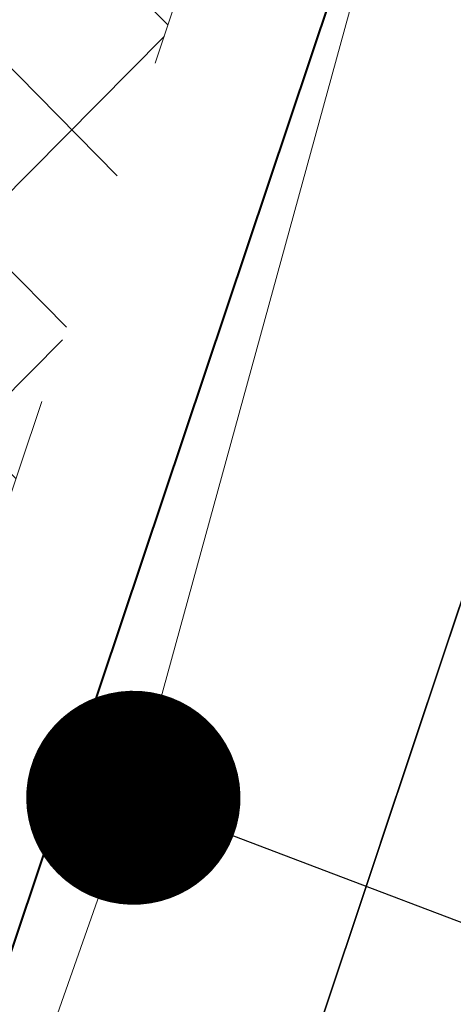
# Model space of a CAD drawing. Header units: metres. Extents: x 6599594 to 6600699, y 5687867 to 5691114.
# Tile 199 of 256: x 6599963.075 to 6599963.682, y 5688883.972 to 5688885.353. Entities that reach past the tile are written whole.
import ezdxf
from ezdxf import colors
from ezdxf.entities.mleader import LeaderData, LeaderLine
from ezdxf.math import Vec2, Vec3

# ---------------------------------------------------------------- set-up
doc = ezdxf.new("R2010")
doc.units = ezdxf.units.M
doc.header["$MEASUREMENT"] = 0
for name, pattern in [('1', [0]), ('BUG', [1.5, 1, -0.5]), ('GUK', [2, 1.5, -0.5]), ('GUZ', [1, 0.5, -0.5])]:
    doc.linetypes.add(name, pattern=pattern)
doc.layers.get('0').update_dxf_attribs({"color": 253, "linetype": 'CONTINUOUS', "lineweight": 13})
for name, color, linetype, lineweight in [('_bariery', 7, 'OGRODZENIE2', 40), ('_kolor chodnik', 50, '1', 5), ('_kolor jezdnia', 4, '1', 0), ('_kolor pobocze', 211, '1', 5), ('_kolor zjazdy kostka', 7, '1', 5), ('_kolor ścieżka @ 1', 10, '1', 0), ('_krawedz jezdni i pobocza', 7, 'BUG', 15), ('_opis', 7, 'CONTINUOUS', 25), ('Dzialki', 130, '1', 30), ('Kontury', 252, 'GUK', 9), ('OT_Komunikacja', 7, 'CONTINUOUS', 0), ('Uzytki', 252, 'GUZ', 9)]:
    doc.layers.add(name, color=color, linetype=linetype, lineweight=lineweight)
doc.styles.get("Standard").update_dxf_attribs({"font": 'ARIALN.TTF', "width": 0.75, "height": 1.199999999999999})
doc.linetypes.add('OGRODZENIE2', pattern='A,0.25,-0.1,[132,ltypeshp.shx,S=0.1,R=0,X=-0.1,Y=0],-0.1,1', length=1.45)
pattern_1 = [(45, (0, 0), (-0.1414213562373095, 0.1414213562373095), []), (135, (0, 0), (-0.1414213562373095, -0.1414213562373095), [])]

# ---------------------------------------------------------------- blocks, each defined once
blk = doc.blocks.new('_Dot')
at = {"color": 0, "linetype": 'ByBlock', "lineweight": -2}
blk.add_line((-0.5, 0), (-1, 0), dxfattribs=at)
at = {"color": 0, "linetype": 'ByBlock', "const_width": 0.5}
blk.add_lwpolyline([(-0.25, 0, 1), (0.25, 0, 1)], format="xyb", close=True, dxfattribs=at)

msp = doc.modelspace()

# ---------------------------------------------------------------- hatches: boundary and pattern name
at = {"layer": '_kolor chodnik'}
h = msp.add_hatch(dxfattribs=at)
h.set_pattern_fill('ANSI37', color=256, scale=1.6)
h.set_pattern_definition(pattern_1)
h.paths.add_polyline_path([(6599849.938171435, 5688542.085872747), (6599852.232147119, 5688548.938742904), (6599853.573135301, 5688548.489851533), (6599853.827082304, 5688549.248475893), (6599851.793849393, 5688549.929093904), (6599849.895278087, 5688548.982823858), (6599847.823506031, 5688542.793750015)])
edge = h.paths.add_edge_path()
edge.add_line((6600018.106075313, 5689087.454911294), (6600022.42781917, 5689091.229234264))
edge.add_line((6600022.42781917, 5689091.229234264), (6600020.233254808, 5689093.742094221))
edge.add_line((6600020.233254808, 5689093.742094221), (6600017.159471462, 5689091.057656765))
edge.add_arc((6600023.275194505, 5689085.385140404), 8.34143334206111, 137.1531558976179, 148.8016577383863)
edge.add_line((6600016.140105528, 5689089.706021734), (6600018.106075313, 5689087.454911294))
h.paths.add_polyline_path([(6600038.501784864, 5689187.59229436), (6600037.906968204, 5689187.700586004), (6600037.638296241, 5689186.224843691), (6600038.240083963, 5689186.115282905)])
h.paths.add_polyline_path([(6600069.098302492, 5689360.276020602), (6600068.321239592, 5689360.413462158), (6600068.064048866, 5689358.936495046), (6600068.836639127, 5689358.799546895)])
h.paths.add_polyline_path([(6600082.393785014, 5689362.950258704), (6600082.941124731, 5689366.103121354), (6600081.481377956, 5689366.361351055), (6600080.923159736, 5689363.210828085)])
h.paths.add_polyline_path([(6600074.022236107, 5689388.065861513), (6600072.983907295, 5689388.249860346), (6600072.723374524, 5689386.772538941), (6600073.760538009, 5689386.588865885)])
h.paths.add_polyline_path([(6600105.602402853, 5689486.45426531), (6600106.738797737, 5689489.760539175), (6600105.28818975, 5689490.281952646), (6600104.132785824, 5689486.965912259)])
h.paths.add_polyline_path([(6600132.519778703, 5689678.737346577), (6600131.636986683, 5689678.922259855), (6600131.330470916, 5689677.453953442), (6600132.212256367, 5689677.269208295)])
h.paths.add_polyline_path([(6600156.649397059, 5689798.7449027), (6600156.48800471, 5689797.95886096), (6600157.450195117, 5689797.757316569), (6600157.615023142, 5689798.542205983)])
h.paths.add_polyline_path([(6600189.055358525, 5689948.643107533), (6600187.902868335, 5689948.884512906), (6600187.600024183, 5689947.417400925), (6600188.748131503, 5689947.176379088)])
edge = h.paths.add_edge_path()
edge.add_line((6600204.459383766, 5690032.969035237), (6600204.153258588, 5690031.227801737))
edge.add_arc((6600202.328347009, 5690027.299936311), 4.331100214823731, 41.853001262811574, 65.08011546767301, ccw=False)
edge.add_arc((6600032.903931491, 5690051.979071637), 174.020003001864, 352.8070218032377, 353.495463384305)
edge.add_arc((6600202.372679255, 5690027.343587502), 5.999999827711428, 55.12102442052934, 69.64815978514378)
edge = h.paths.add_edge_path()
edge.add_line((6600205.046027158, 5690040.265402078), (6600204.972740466, 5690038.483452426))
edge.add_arc((6600203.986269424, 5690044.401803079), 5.999999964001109, 279.4630688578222, 294.9140560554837)
edge.add_line((6600206.513819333, 5690038.960158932), (6600206.607027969, 5690041.030672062))
edge.add_arc((6600203.986269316, 5690044.401803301), 4.270000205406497, 284.3702444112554, 307.86193139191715, ccw=False)
edge = h.paths.add_edge_path()
edge.add_arc((6600203.547470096, 5690044.558759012), 6.446878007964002, 324.43500910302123, 356.20133685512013, ccw=False)
edge.add_arc((6600203.986269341, 5690044.401803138), 6.000000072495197, 323.2169970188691, 357.4193489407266)
h.paths.add_polyline_path([(6600208.910055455, 5690121.713696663), (6600208.146285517, 5690121.748120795), (6600207.125602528, 5690121.794124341), (6600209.971605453, 5690121.665851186)])
edge = h.paths.add_edge_path()
edge.add_line((6600238.769818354, 5690481.648294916), (6600240.338176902, 5690490.87374652))
edge.add_line((6600240.338176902, 5690490.87374652), (6600241.251295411, 5690510.829461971))
edge.add_line((6600241.251295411, 5690510.829461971), (6600239.524022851, 5690510.928942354))
edge.add_line((6600239.524022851, 5690510.928942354), (6600238.633343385, 5690491.167757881))
edge.add_line((6600238.633343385, 5690491.167757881), (6600234.579716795, 5690467.661262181))
edge.add_line((6600234.579716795, 5690467.661262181), (6600234.449796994, 5690464.966873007))
edge.add_arc((6600242.443669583, 5690464.607462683), 8.001948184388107, 177.4256737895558, 268.2543056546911)
edge.add_line((6600242.199903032, 5690456.609228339), (6600242.216657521, 5690457.359274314))
edge.add_line((6600242.216657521, 5690457.359274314), (6600242.305257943, 5690458.836738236))
edge.add_arc((6600242.444504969, 5690464.607952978), 5.772894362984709, 177.0298084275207, 268.6178439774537, ccw=False)
edge.add_line((6600236.679365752, 5690464.907083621), (6600236.951876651, 5690470.95443634))
edge.add_line((6600236.951876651, 5690470.95443634), (6600238.15078669, 5690478.210832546))
edge.add_line((6600238.15078669, 5690478.210832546), (6600238.769818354, 5690481.648294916))
h.paths.add_polyline_path([(6600238.769818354, 5690481.648294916), (6600238.15078669, 5690478.210832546), (6600239.670056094, 5690477.930590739), (6600240.266710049, 5690481.376366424)])
edge = h.paths.add_edge_path()
edge.add_line((6600223.366500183, 5690460.339976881), (6600223.278629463, 5690457.997544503))
edge.add_arc((6600220.967166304, 5690465.656339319), 7.999999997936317, 286.7940807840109, 300.2738222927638)
edge.add_line((6600225.000231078, 5690458.747331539), (6600225.240084, 5690461.623695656))
edge.add_arc((6600221.105749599, 5690465.648640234), 5.76999998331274, 293.06724424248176, 315.7681070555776, ccw=False)
edge = h.paths.add_edge_path()
edge.add_arc((6600220.025145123, 5690444.676291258), 5.770000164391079, 37.996647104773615, 59.94382588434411, ccw=False)
edge.add_line((6600224.572175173, 5690448.22839199), (6600224.817793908, 5690451.081798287))
edge.add_arc((6600220.025145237, 5690444.676291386), 7.999999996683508, 53.19588653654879, 68.15166733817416)
edge.add_line((6600223.00235276, 5690452.101669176), (6600222.91504296, 5690449.670427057))
edge = h.paths.add_edge_path()
edge.add_arc((6600221.105749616, 5690465.648640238), 7.999999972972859, 328.0222308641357, 357.0132597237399)
edge.add_line((6600229.094882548, 5690465.23180147), (6600229.218816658, 5690467.593604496))
edge.add_line((6600229.218816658, 5690467.593604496), (6600228.218919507, 5690467.645774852))
edge.add_line((6600228.218919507, 5690467.645774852), (6600227.891778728, 5690461.411918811))
h.paths.add_polyline_path([(6600200.980142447, 5690012.236744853), (6600202.317278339, 5690011.956662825), (6600202.522293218, 5690012.935421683), (6600201.182321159, 5690013.216097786)])
h.paths.add_polyline_path([(6600196.457878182, 5689983.98337835), (6600195.202332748, 5689984.246370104), (6600194.899091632, 5689982.777335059), (6600196.150355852, 5689982.515240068)])
edge = h.paths.add_edge_path()
edge.add_line((6600112.305909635, 5689517.991018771), (6600112.691041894, 5689519.807934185))
edge.add_line((6600112.691041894, 5689519.807934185), (6600113.245521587, 5689522.423769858))
edge.add_line((6600113.245521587, 5689522.423769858), (6600111.553124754, 5689522.782507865))
edge.add_line((6600111.553124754, 5689522.782507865), (6600107.405864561, 5689503.21722655))
edge.add_line((6600107.405864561, 5689503.21722655), (6600099.494506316, 5689480.361667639))
edge.add_line((6600099.494506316, 5689480.361667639), (6600099.182814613, 5689478.891218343))
edge.add_arc((6600107.008997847, 5689477.232359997), 8.000059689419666, 168.0325629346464, 257.7529108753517)
edge.add_line((6600105.311960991, 5689469.414366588), (6600105.784990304, 5689471.593619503))
edge.add_arc((6600107.008927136, 5689477.232314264), 5.769999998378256, 168.0321375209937, 257.7533362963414, ccw=False)
edge.add_line((6600101.364343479, 5689478.42879883), (6600101.647245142, 5689479.76342708))
edge.add_line((6600101.647245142, 5689479.76342708), (6600104.132785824, 5689486.965912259))
edge.add_line((6600104.132785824, 5689486.965912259), (6600105.28818975, 5689490.281952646))
edge.add_line((6600105.28818975, 5689490.281952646), (6600108.240043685, 5689498.809726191))
edge.add_line((6600108.240043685, 5689498.809726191), (6600112.305909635, 5689517.991018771))
h.paths.add_polyline_path([(6600136.009573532, 5689645.499114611), (6600138.333647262, 5689645.012304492), (6600138.661671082, 5689646.578318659), (6600134.869459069, 5689647.372651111)])
at = {"layer": '_kolor jezdnia'}
h = msp.add_hatch(dxfattribs=at)
h.set_pattern_fill('ANSI37', color=4, scale=3.5)
h.set_pattern_definition([(45, (0, 0), (-0.3093592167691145, 0.3093592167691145), []), (135, (0, 0), (-0.3093592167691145, -0.3093592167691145), [])])
edge = h.paths.add_edge_path()
edge.add_line((6599833.066047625, 5688539.933393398), (6599850.649511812, 5688527.983462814))
edge.add_arc((6599857.337592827, 5688536.653968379), 10.95025544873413, 169.5012687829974, 232.3548431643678, ccw=False)
edge.add_arc((6599858.085851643, 5688536.618142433), 11.69295282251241, 162.2507788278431, 169.9967502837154, ccw=False)
edge.add_line((6599846.949484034, 5688540.182754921), (6599847.823506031, 5688542.793750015))
edge.add_line((6599847.823506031, 5688542.793750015), (6599849.895278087, 5688548.982823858))
edge.add_line((6599849.895278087, 5688548.982823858), (6599852.434748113, 5688556.56906746))
edge.add_line((6599852.434748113, 5688556.56906746), (6599928.48625871, 5688783.760284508))
edge.add_line((6599928.48625871, 5688783.760284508), (6599931.025728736, 5688791.34652811))
edge.add_line((6599931.025728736, 5688791.34652811), (6599996.657773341, 5688987.411326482))
edge.add_line((6599996.657773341, 5688987.411326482), (6599999.197243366, 5688994.997570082))
edge.add_line((6599999.197243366, 5688994.997570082), (6600021.930100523, 5689062.908193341))
edge.add_line((6600021.930100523, 5689062.908193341), (6600017.620224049, 5689067.371531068))
edge.add_line((6600017.620224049, 5689067.371531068), (6600016.714558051, 5689064.654078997))
edge.add_line((6600016.714558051, 5689064.654078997), (6600012.423620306, 5689051.835617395))
edge.add_line((6600012.423620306, 5689051.835617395), (6600009.884150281, 5689044.249373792))
edge.add_line((6600009.884150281, 5689044.249373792), (6599977.53516164, 5688947.612159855))
edge.add_line((6599977.53516164, 5688947.612159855), (6599974.995691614, 5688940.025916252))
edge.add_line((6599974.995691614, 5688940.025916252), (6599942.096912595, 5688841.746295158))
edge.add_line((6599942.096912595, 5688841.746295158), (6599939.557442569, 5688834.160051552))
edge.add_line((6599939.557442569, 5688834.160051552), (6599882.679288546, 5688664.246042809))
edge.add_line((6599882.679288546, 5688664.246042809), (6599880.139818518, 5688656.659799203))
edge.add_line((6599880.139818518, 5688656.659799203), (6599852.46454386, 5688573.984527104))
edge.add_line((6599852.46454386, 5688573.984527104), (6599842.470137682, 5688544.127903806))
edge.add_arc((6599835.706422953, 5688546.652910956), 7.219660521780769, 248.5480913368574, 339.52856074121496, ccw=False)
h.paths.add_polyline_path([(6600044.653202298, 5689172.271628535), (6600046.276244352, 5689181.431901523), (6600047.759199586, 5689189.801539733), (6600051.0603021, 5689208.432603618), (6600052.368792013, 5689215.817578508), (6600054.808584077, 5689229.587499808), (6600056.11707399, 5689236.972474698), (6600057.346666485, 5689243.912161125), (6600058.655146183, 5689251.297078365), (6600058.831439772, 5689252.292060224), (6600060.098987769, 5689259.445963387), (6600060.139929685, 5689259.677035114), (6600061.407468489, 5689266.830886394), (6600072.329030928, 5689328.470998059), (6600073.637511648, 5689335.855921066), (6600077.337304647, 5689356.73715072), (6600078.820259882, 5689365.106788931), (6600081.142794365, 5689378.214921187), (6600082.538516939, 5689386.092227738), (6600095.187867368, 5689457.483787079), (6600091.082877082, 5689465.8405575), (6600089.043088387, 5689454.328211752), (6600087.870641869, 5689447.711051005), (6600087.560133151, 5689445.958573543), (6600086.562151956, 5689440.326076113), (6600082.433200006, 5689417.022719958), (6600080.95024477, 5689408.65308175), (6600077.202698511, 5689387.502337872), (6600075.719743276, 5689379.132699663), (6600073.469199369, 5689366.430874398), (6600071.986244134, 5689358.061236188), (6600069.98686466, 5689346.776955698), (6600068.591142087, 5689338.899649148), (6600065.559290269, 5689321.78820693), (6600064.163567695, 5689313.910900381), (6600059.719426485, 5689288.828650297), (6600058.323703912, 5689280.951343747), (6600057.563846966, 5689276.662793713), (6600056.168124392, 5689268.785487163), (6600054.804920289, 5689261.091711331), (6600053.409197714, 5689253.21440478), (6600053.264817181, 5689252.399536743), (6600051.869094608, 5689244.522230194), (6600051.183555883, 5689240.653124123), (6600049.787833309, 5689232.775817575), (6600046.593849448, 5689214.749319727), (6600045.198126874, 5689206.872013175), (6600044.41754409, 5689202.466488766), (6600042.934588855, 5689194.096850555), (6600036.429952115, 5689157.38538759), (6600034.946996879, 5689149.01574938), (6600030.579776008, 5689124.367629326), (6600027.529365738, 5689107.151445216), (6600024.895072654, 5689094.014582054), (6600030.583685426, 5689094.264316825), (6600032.945013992, 5689106.191885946), (6600043.170247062, 5689163.901990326)])
edge = h.paths.add_edge_path()
edge.add_line((6600111.106812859, 5689535.144351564), (6600111.256844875, 5689535.85214863))
edge.add_line((6600111.256844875, 5689535.85214863), (6600112.915748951, 5689543.678261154))
edge.add_line((6600112.915748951, 5689543.678261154), (6600117.304772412, 5689564.384094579))
edge.add_line((6600117.304772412, 5689564.384094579), (6600119.067357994, 5689572.699339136))
edge.add_line((6600119.067357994, 5689572.699339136), (6600120.087667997, 5689577.512794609))
edge.add_line((6600120.087667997, 5689577.512794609), (6600121.642890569, 5689584.849775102))
edge.add_line((6600121.642890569, 5689584.849775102), (6600128.436769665, 5689616.900852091))
edge.add_line((6600128.436769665, 5689616.900852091), (6600129.991992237, 5689624.237832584))
edge.add_line((6600129.991992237, 5689624.237832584), (6600132.660554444, 5689636.827148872))
edge.add_line((6600132.660554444, 5689636.827148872), (6600133.208838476, 5689639.444704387))
edge.add_line((6600133.208838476, 5689639.444704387), (6600134.848957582, 5689647.274775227))
edge.add_line((6600134.848957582, 5689647.274775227), (6600138.97649476, 5689666.979995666))
edge.add_line((6600138.97649476, 5689666.979995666), (6600140.51410642, 5689674.320687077))
edge.add_line((6600140.51410642, 5689674.320687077), (6600145.209128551, 5689696.735129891))
edge.add_line((6600145.209128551, 5689696.735129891), (6600146.746740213, 5689704.075821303))
edge.add_line((6600146.746740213, 5689704.075821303), (6600151.462308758, 5689726.588354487))
edge.add_line((6600151.462308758, 5689726.588354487), (6600152.999920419, 5689733.929045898))
edge.add_line((6600152.999920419, 5689733.929045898), (6600155.244070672, 5689744.642813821))
edge.add_line((6600155.244070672, 5689744.642813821), (6600156.781682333, 5689751.983505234))
edge.add_line((6600156.781682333, 5689751.983505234), (6600161.635515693, 5689775.156126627))
edge.add_line((6600161.635515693, 5689775.156126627), (6600163.378142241, 5689783.475576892))
edge.add_line((6600163.378142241, 5689783.475576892), (6600163.850769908, 5689785.731942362))
edge.add_line((6600163.850769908, 5689785.731942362), (6600167.028500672, 5689800.902704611))
edge.add_line((6600167.028500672, 5689800.902704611), (6600179.49088801, 5689860.399222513))
edge.add_line((6600179.49088801, 5689860.399222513), (6600181.233514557, 5689868.718672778))
edge.add_line((6600181.233514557, 5689868.718672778), (6600181.84713393, 5689871.648144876))
edge.add_line((6600181.84713393, 5689871.648144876), (6600183.384745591, 5689878.988836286))
edge.add_line((6600183.384745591, 5689878.988836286), (6600184.935818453, 5689886.393792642))
edge.add_line((6600184.935818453, 5689886.393792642), (6600186.575937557, 5689894.223863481))
edge.add_line((6600186.575937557, 5689894.223863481), (6600194.05133812, 5689929.912074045))
edge.add_line((6600194.05133812, 5689929.912074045), (6600195.691457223, 5689937.742144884))
edge.add_line((6600195.691457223, 5689937.742144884), (6600202.915799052, 5689972.231779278))
edge.add_line((6600202.915799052, 5689972.231779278), (6600204.555918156, 5689980.061850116))
edge.add_line((6600204.555918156, 5689980.061850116), (6600206.062781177, 5689987.255744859))
edge.add_line((6600206.062781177, 5689987.255744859), (6600207.702900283, 5689995.085815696))
edge.add_line((6600207.702900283, 5689995.085815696), (6600210.232559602, 5690007.162628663))
edge.add_line((6600210.232559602, 5690007.162628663), (6600211.694938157, 5690014.144150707))
edge.add_arc((6600028.177652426, 5690052.584442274), 187.5000004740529, 348.1696294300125, 357.4195276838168)
edge.add_line((6600215.487522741, 5690044.142720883), (6600208.310270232, 5690026.480446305))
edge.add_arc((6600032.903933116, 5690051.97907145), 177.2500013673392, 348.1696294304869, 351.7289130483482, ccw=False)
edge.add_line((6600206.38894146, 5690015.640182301), (6600205.966941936, 5690013.625519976))
edge.add_line((6600205.966941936, 5690013.625519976), (6600204.326822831, 5690005.795449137))
edge.add_line((6600204.326822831, 5690005.795449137), (6600197.076961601, 5689971.183982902))
edge.add_line((6600197.076961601, 5689971.183982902), (6600195.334335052, 5689962.864532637))
edge.add_line((6600195.334335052, 5689962.864532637), (6600193.44722506, 5689953.855305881))
edge.add_line((6600193.44722506, 5689953.855305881), (6600191.909227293, 5689946.512771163))
edge.add_line((6600191.909227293, 5689946.512771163), (6600185.496844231, 5689915.899498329))
edge.add_line((6600185.496844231, 5689915.899498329), (6600183.856521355, 5689908.068454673))
edge.add_line((6600183.856521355, 5689908.068454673), (6600182.066605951, 5689899.523243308))
edge.add_line((6600182.066605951, 5689899.523243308), (6600180.32407057, 5689891.204228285))
edge.add_line((6600180.32407057, 5689891.204228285), (6600174.320344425, 5689862.541919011))
edge.add_line((6600174.320344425, 5689862.541919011), (6600172.577809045, 5689854.222903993))
edge.add_line((6600172.577809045, 5689854.222903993), (6600163.663810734, 5689811.666703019))
edge.add_line((6600163.663810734, 5689811.666703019), (6600162.023782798, 5689803.837067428))
edge.add_line((6600162.023782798, 5689803.837067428), (6600160.924220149, 5689798.587659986))
edge.add_line((6600160.924220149, 5689798.587659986), (6600159.279208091, 5689790.734229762))
edge.add_line((6600159.279208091, 5689790.734229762), (6600157.107250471, 5689780.365115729))
edge.add_line((6600157.107250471, 5689780.365115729), (6600155.462238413, 5689772.511685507))
edge.add_line((6600155.462238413, 5689772.511685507), (6600153.380318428, 5689762.572418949))
edge.add_line((6600153.380318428, 5689762.572418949), (6600151.735124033, 5689754.718118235))
edge.add_line((6600151.735124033, 5689754.718118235), (6600148.586504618, 5689739.686336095))
edge.add_line((6600148.586504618, 5689739.686336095), (6600146.885007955, 5689731.563243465))
edge.add_line((6600146.885007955, 5689731.563243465), (6600141.75088822, 5689707.052510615))
edge.add_line((6600141.75088822, 5689707.052510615), (6600140.110896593, 5689699.223048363))
edge.add_line((6600140.110896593, 5689699.223048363), (6600133.483561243, 5689667.583574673))
edge.add_line((6600133.483561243, 5689667.583574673), (6600131.860394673, 5689659.834436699))
edge.add_line((6600131.860394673, 5689659.834436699), (6600131.740984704, 5689659.26436315))
edge.add_line((6600131.740984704, 5689659.26436315), (6600130.117814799, 5689651.515209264))
edge.add_line((6600130.117814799, 5689651.515209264), (6600127.27873359, 5689637.961189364))
edge.add_line((6600127.27873359, 5689637.961189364), (6600126.924568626, 5689636.290366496))
edge.add_line((6600126.924568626, 5689636.290366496), (6600125.166244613, 5689627.995226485))
edge.add_line((6600125.166244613, 5689627.995226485), (6600118.009503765, 5689594.232298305))
edge.add_line((6600118.009503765, 5689594.232298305), (6600116.25117975, 5689585.937158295))
edge.add_line((6600116.25117975, 5689585.937158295), (6600113.665314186, 5689573.737975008))
edge.add_line((6600113.665314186, 5689573.737975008), (6600111.898534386, 5689565.402943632))
edge.add_line((6600111.898534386, 5689565.402943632), (6600104.889982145, 5689532.339115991))
edge.add_line((6600104.889982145, 5689532.339115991), (6600103.22663594, 5689524.492047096))
edge.add_line((6600103.22663594, 5689524.492047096), (6600096.623876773, 5689493.342605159))
edge.add_line((6600096.623876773, 5689493.342605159), (6600094.968986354, 5689485.535427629))
edge.add_line((6600094.968986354, 5689485.535427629), (6600094.300101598, 5689482.379870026))
edge.add_line((6600094.300101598, 5689482.379870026), (6600099.182814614, 5689478.891218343))
edge.add_line((6600099.182814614, 5689478.891218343), (6600099.494506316, 5689480.361667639))
edge.add_line((6600099.494506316, 5689480.361667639), (6600111.106812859, 5689535.144351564))
edge = h.paths.add_edge_path()
edge.add_arc((6600239.213891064, 5690851.400367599), 10.00000000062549, -2.8342403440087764, 76.13703556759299, ccw=False)
edge.add_line((6600249.201658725, 5690850.905901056), (6600249.082723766, 5690848.503524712))
edge.add_line((6600249.082723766, 5690848.503524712), (6600247.016487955, 5690806.767468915))
edge.add_line((6600247.016487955, 5690806.767468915), (6600246.092398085, 5690789.152178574))
edge.add_line((6600246.092398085, 5690789.152178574), (6600233.768116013, 5690572.015170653))
edge.add_line((6600233.768116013, 5690572.015170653), (6600228.959056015, 5690465.296202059))
edge.add_line((6600228.959056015, 5690465.296202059), (6600234.588724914, 5690465.017134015))
edge.add_line((6600234.588724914, 5690465.017134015), (6600239.262540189, 5690571.767576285))
edge.add_line((6600239.262540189, 5690571.767576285), (6600252.50503885, 5690806.400146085))
edge.add_line((6600252.50503885, 5690806.400146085), (6600254.569211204, 5690848.094521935))
edge.add_arc((6600262.559425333, 5690847.6989487), 7.999999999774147, 76.13703557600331, 177.1657596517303, ccw=False)
edge.add_line((6600264.476229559, 5690855.465921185), (6600241.609896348, 5690861.109083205))
edge = h.paths.add_edge_path()
edge.add_line((6600250.031475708, 5690451.625307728), (6600250.231741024, 5690455.772579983))
edge.add_line((6600250.231741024, 5690455.772579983), (6600246.257763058, 5690456.417303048))
edge.add_line((6600246.257763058, 5690456.417303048), (6600242.171761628, 5690456.61060902))
edge.add_arc((6600242.563100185, 5690464.586983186), 7.985968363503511, 176.9123644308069, 267.1911945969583, ccw=False)
edge.add_line((6600234.588724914, 5690465.017134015), (6600228.959056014, 5690465.296202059))
edge.add_arc((6600220.965133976, 5690465.657286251), 8.002072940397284, 267.8289300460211, 357.413716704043, ccw=False)
edge.add_line((6600220.661989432, 5690457.660957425), (6600212.406915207, 5690458.119572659))
edge.add_line((6600212.406915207, 5690458.119572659), (6600208.431872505, 5690457.817501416))
edge.add_line((6600208.431872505, 5690457.817501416), (6600208.233912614, 5690454.548331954))
edge.add_line((6600208.233912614, 5690454.548331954), (6600212.129565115, 5690453.127270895))
edge.add_line((6600212.129565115, 5690453.127270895), (6600218.640548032, 5690452.76554962))
edge.add_line((6600218.640548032, 5690452.76554962), (6600216.486747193, 5690452.885205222))
edge.add_line((6600216.486747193, 5690452.885205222), (6600220.468905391, 5690452.663974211))
edge.add_arc((6600220.025145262, 5690444.676291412), 7.99999997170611, -0.3386579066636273, 86.8201700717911, ccw=False)
edge.add_line((6600228.025005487, 5690444.629006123), (6600227.803602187, 5690439.649256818))
edge.add_line((6600227.803602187, 5690439.649256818), (6600226.885525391, 5690435.936828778))
edge.add_line((6600226.885525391, 5690435.936828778), (6600225.534849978, 5690405.967249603))
edge.add_line((6600225.534849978, 5690405.967249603), (6600226.115199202, 5690402.187514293))
edge.add_line((6600226.115199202, 5690402.187514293), (6600213.445139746, 5690121.008786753))
edge.add_line((6600213.445139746, 5690121.008786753), (6600213.352800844, 5690118.960058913))
edge.add_line((6600213.352800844, 5690118.960058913), (6600209.980184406, 5690044.131649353))
edge.add_arc((6600203.98626942, 5690044.401803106), 5.999999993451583, 257.4162346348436, 357.41934921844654, ccw=False)
edge.add_line((6600202.679069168, 5690038.545931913), (6600201.589735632, 5690033.666039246))
edge.add_line((6600201.589735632, 5690033.666039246), (6600203.67987942, 5690033.199458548))
edge.add_arc((6600202.372679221, 5690027.343587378), 5.999999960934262, -8.27108729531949, 77.41623506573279, ccw=False)
edge.add_line((6600208.310270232, 5690026.480446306), (6600215.487522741, 5690044.142720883))
edge.add_line((6600215.487522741, 5690044.142720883), (6600216.199687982, 5690059.9446614))
edge.add_line((6600216.199687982, 5690059.9446614), (6600216.537356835, 5690067.437056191))
edge.add_line((6600216.537356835, 5690067.437056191), (6600223.893528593, 5690230.66011469))
edge.add_line((6600223.893528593, 5690230.66011469), (6600224.231197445, 5690238.152509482))
edge.add_line((6600224.231197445, 5690238.152509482), (6600233.507835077, 5690443.987992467))
edge.add_arc((6600241.499722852, 5690443.627812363), 7.999999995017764, 87.29208981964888, 177.4195277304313, ccw=False)
edge.add_line((6600241.877677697, 5690451.618879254), (6600246.021541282, 5690451.422886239))
edge.add_line((6600246.021541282, 5690451.422886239), (6600246.427694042, 5690451.44338883))
edge.add_line((6600246.427694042, 5690451.44338883), (6600246.79397003, 5690451.461878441))
edge.add_line((6600246.79397003, 5690451.461878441), (6600250.031475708, 5690451.625307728))
edge = h.paths.add_edge_path()
edge.add_line((6600007.33756506, 5689086.20374581), (6600006.980466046, 5689080.740822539))
edge.add_line((6600006.980466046, 5689080.740822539), (6600007.229745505, 5689080.720859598))
edge.add_line((6600007.229745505, 5689080.720859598), (6600008.093335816, 5689080.601653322))
edge.add_line((6600008.093335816, 5689080.601653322), (6600008.702681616, 5689080.53831051))
edge.add_arc((6600008.140193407, 5689070.554142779), 9.999999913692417, -18.557800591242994, 86.77547804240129, ccw=False)
edge.add_line((6600017.620224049, 5689067.371531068), (6600021.930100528, 5689062.908193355))
edge.add_arc((6599734.83819726, 5689159.011261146), 302.7499967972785, 341.4922000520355, 343.8640860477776)
edge.add_arc((6600034.895369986, 5689072.315877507), 9.581213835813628, 98.63328270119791, 164.5273290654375, ccw=False)
edge.add_line((6600033.457137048, 5689081.788529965), (6600033.832640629, 5689081.798737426))
edge.add_line((6600033.832640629, 5689081.798737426), (6600034.422462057, 5689082.05700874))
edge.add_line((6600034.422462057, 5689082.05700874), (6600036.833623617, 5689082.139040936))
edge.add_line((6600036.833623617, 5689082.139040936), (6600036.730225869, 5689087.148851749))
edge.add_line((6600036.730225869, 5689087.148851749), (6600036.579860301, 5689087.134303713))
edge.add_arc((6600036.479565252, 5689093.136286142), 6.002820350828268, 169.1687651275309, 270.9573417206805, ccw=False)
edge.add_line((6600030.583685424, 5689094.264316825), (6600024.895072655, 5689094.014582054))
edge.add_arc((6600015.200558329, 5689096.162123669), 9.929528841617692, 271.0943432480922, 347.5094668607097, ccw=False)
edge.add_arc((6600014.909438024, 5689089.646776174), 3.446070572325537, 264.4236009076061, 278.0194998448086, ccw=False)
edge.add_line((6600014.574573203, 5689086.217014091), (6600014.299554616, 5689086.232508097))
edge.add_line((6600014.299554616, 5689086.232508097), (6600010.474232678, 5689086.448019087))
edge.add_line((6600010.474232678, 5689086.448019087), (6600007.33756506, 5689086.20374581))
edge = h.paths.add_edge_path()
edge.add_line((6600105.490725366, 5689463.953528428), (6600106.927559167, 5689464.047234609))
edge.add_line((6600106.927559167, 5689464.047234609), (6600107.835, 5689468.66))
edge.add_line((6600107.835, 5689468.66), (6600105.311960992, 5689469.414366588))
edge.add_arc((6600107.008997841, 5689477.232359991), 8.000059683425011, 168.0325628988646, 257.75291091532, ccw=False)
edge.add_line((6600099.182814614, 5689478.891218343), (6600094.300101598, 5689482.379870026))
edge.add_arc((6600586.245114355, 5689378.104238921), 502.8750369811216, 168.032376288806, 169.9522165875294)
edge.add_line((6600091.082877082, 5689465.8405575), (6600095.187867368, 5689457.483787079))
edge.add_arc((6600103.065173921, 5689456.088064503), 8.000000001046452, 77.7533362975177, 169.9524553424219, ccw=False)
edge.add_line((6600104.762140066, 5689463.906012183), (6600105.490725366, 5689463.953528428))
at = {"layer": '_kolor pobocze'}
h = msp.add_hatch(dxfattribs=at)
h.set_pattern_fill('ANSI37', color=256, scale=1.6)
h.set_pattern_definition(pattern_1)
edge = h.paths.add_edge_path()
edge.add_line((6600035.926965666, 5689101.569442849), (6600036.046865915, 5689102.311543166))
edge.add_arc((6600058.171848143, 5689233.778275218), 133.3154772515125, 259.4578941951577, 260.4470163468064, ccw=False)
edge.add_line((6600033.780707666, 5689102.713067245), (6600032.142559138, 5689101.847662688))
edge.add_arc((6599734.838175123, 5689159.011266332), 302.7500195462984, 347.6801154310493, 349.11639019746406, ccw=False)
edge.add_arc((6600036.478170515, 5689093.133441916), 6.000000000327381, 167.68011541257, 271.5571101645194)
edge.add_line((6600036.64121064, 5689087.1356575), (6600036.730491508, 5689087.137804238))
edge.add_line((6600036.730491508, 5689087.137804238), (6600036.712463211, 5689087.887583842))
edge.add_line((6600036.712463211, 5689087.887583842), (6600036.559840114, 5689087.884077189))
edge.add_arc((6600036.482532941, 5689093.14290691), 5.259397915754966, 170.6455005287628, 270.8422131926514, ccw=False)
edge.add_arc((6600545.796425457, 5688991.216220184), 524.6691769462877, 167.9170060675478, 168.7028219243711, ccw=False)
edge.add_line((6600032.751078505, 5689101.044345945), (6600034.011432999, 5689101.917298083))
edge.add_line((6600034.011432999, 5689101.917298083), (6600035.926965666, 5689101.569442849))
edge = h.paths.add_edge_path()
edge.add_line((6600002.828843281, 5688994.032881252), (6600003.066918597, 5688994.74409159))
edge.add_line((6600003.066918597, 5688994.74409159), (6600001.227880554, 5688995.359703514))
edge.add_line((6600001.227880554, 5688995.359703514), (6600000.55876659, 5688996.702196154))
edge.add_line((6600000.55876659, 5688996.702196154), (6600022.641310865, 5689062.67011804))
edge.add_arc((6599734.838193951, 5689159.011262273), 303.5000002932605, 341.4922000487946, 343.8640860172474)
edge.add_arc((6600035.267451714, 5689072.092773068), 9.250000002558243, 91.55711016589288, 163.8640860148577, ccw=False)
edge.add_line((6600035.016098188, 5689081.339357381), (6600036.868703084, 5689081.389717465))
edge.add_line((6600036.868703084, 5689081.389717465), (6600036.850674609, 5689082.139504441))
edge.add_line((6600036.850674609, 5689082.139504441), (6600034.99571817, 5689082.089080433))
edge.add_arc((6600035.267451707, 5689072.092773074), 9.999999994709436, 91.55711014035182, 163.8640860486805)
edge.add_arc((6599734.838192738, 5689159.011262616), 302.7500015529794, 341.4922000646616, 343.8640860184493, ccw=False)
edge.add_line((6600021.930100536, 5689062.908193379), (6599999.748942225, 5688996.645678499))
edge.add_line((6599999.748942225, 5688996.645678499), (6600000.695212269, 5688994.747107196))
edge.add_line((6600000.695212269, 5688994.747107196), (6600002.828843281, 5688994.032881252))
h.paths.add_polyline_path([(6599971.7492186, 5688907.297112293), (6599971.084233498, 5688908.631320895), (6599997.822068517, 5688988.526766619), (6599999.164561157, 5688989.195880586), (6600001.003599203, 5688988.580268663), (6600001.241674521, 5688989.291479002), (6599999.108043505, 5688990.005704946), (6599997.209472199, 5688989.059434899), (6599970.270280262, 5688908.583087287), (6599971.216550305, 5688906.684515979), (6599973.350181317, 5688905.970290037), (6599973.588256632, 5688906.681500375)])
h.paths.add_polyline_path([(6599932.504667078, 5688790.060553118), (6599931.835553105, 5688791.403045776), (6599968.343406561, 5688900.4641754), (6599969.685899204, 5688901.133289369), (6599971.524937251, 5688900.517677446), (6599971.763012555, 5688901.228887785), (6599969.629381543, 5688901.94311373), (6599967.730810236, 5688900.996843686), (6599931.025728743, 5688791.34652811), (6599931.971998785, 5688789.447956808), (6599934.105629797, 5688788.73373086), (6599934.343705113, 5688789.4449412)])
at = {"layer": '_kolor zjazdy kostka'}
h = msp.add_hatch(dxfattribs=at)
h.set_pattern_fill('ANSI37', color=256, scale=1.6)
h.set_pattern_definition(pattern_1)
h.paths.add_polyline_path([(6600244.137440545, 5690813.934732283), (6600242.369522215, 5690814.022127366), (6600242.097568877, 5690808.528921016), (6600243.865482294, 5690808.441426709)])
h.paths.add_polyline_path([(6600247.012128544, 5690806.679412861), (6600247.442736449, 5690815.377295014), (6600247.393289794, 5690814.378518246), (6600247.113277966, 5690808.722537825)])
h.paths.add_polyline_path([(6600242.297085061, 5690788.088808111), (6600240.958726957, 5690788.155683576), (6600240.648818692, 5690782.664569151), (6600241.987258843, 5690782.599147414)])
h.paths.add_polyline_path([(6600245.558275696, 5690780.919298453), (6600246.037231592, 5690789.405686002), (6600244.985820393, 5690788.453468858), (6600244.612601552, 5690781.981345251)])
h.paths.add_polyline_path([(6600241.348405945, 5690723.711515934), (6600242.272017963, 5690722.691689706), (6600242.749709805, 5690731.155680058), (6600241.698138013, 5690730.203317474), (6600241.472690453, 5690726.27550499)])
h.paths.add_polyline_path([(6600225.772794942, 5690394.589141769), (6600224.731429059, 5690393.637598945), (6600224.461246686, 5690387.644646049), (6600225.412923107, 5690386.603142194)])
h.paths.add_polyline_path([(6600223.012390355, 5690333.280720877), (6600223.372595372, 5690341.272607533), (6600222.32835346, 5690340.318436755), (6600222.058239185, 5690334.324941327)])
h.paths.add_polyline_path([(6600215.496388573, 5690166.390602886), (6600215.856593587, 5690174.382489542), (6600214.812834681, 5690173.428760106), (6600214.542018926, 5690167.435062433)])
h.paths.add_polyline_path([(6600212.446537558, 5690121.053392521), (6600213.399499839, 5690120.010473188), (6600213.788744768, 5690128.503024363), (6600212.745135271, 5690127.54943145)])
h.paths.add_polyline_path([(6600209.977420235, 5690121.665589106), (6600210.225142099, 5690127.162117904), (6600207.346107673, 5690127.291879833), (6600207.119593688, 5690121.794395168)])
h.paths.add_polyline_path([(6600207.950178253, 5690070.725854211), (6600204.880846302, 5690070.828947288), (6600204.643784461, 5690065.333808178), (6600207.702521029, 5690065.204598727)])
h.paths.add_polyline_path([(6600200.981479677, 5690012.236464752), (6600199.969248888, 5690007.339980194), (6600201.282587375, 5690007.064882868), (6600202.31726072, 5690011.956666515)])
h.paths.add_polyline_path([(6600193.613960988, 5689970.406358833), (6600192.398010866, 5689970.660657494), (6600191.286205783, 5689965.274578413), (6600192.486379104, 5689965.023185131)])
h.paths.add_polyline_path([(6600189.061271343, 5689948.671423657), (6600189.98413328, 5689953.050774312), (6600188.818902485, 5689953.32186217), (6600187.908781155, 5689948.91282903)])
h.paths.add_polyline_path([(6600180.976201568, 5689915.317449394), (6600179.952861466, 5689910.421322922), (6600181.008474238, 5689910.200199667), (6600182.033843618, 5689915.09540201)])
h.paths.add_polyline_path([(6600176.508279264, 5689893.538690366), (6600177.476023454, 5689893.335973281), (6600178.603605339, 5689898.719146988), (6600177.636002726, 5689898.922290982)])
h.paths.add_polyline_path([(6600179.28182965, 5689859.401159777), (6600180.522246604, 5689860.211927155), (6600181.057490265, 5689860.561775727), (6600183.598022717, 5689860.029600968), (6600184.726606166, 5689865.412570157), (6600182.186324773, 5689865.943033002), (6600181.604764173, 5689866.832779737), (6600181.024456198, 5689867.720610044)])
h.paths.add_polyline_path([(6600160.200810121, 5689810.862606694), (6600159.232772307, 5689811.065842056), (6600158.207991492, 5689806.171529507), (6600159.175735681, 5689805.968812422)])
h.paths.add_polyline_path([(6600156.49391753, 5689797.987177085), (6600155.463416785, 5689793.068691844), (6600156.431160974, 5689792.865974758), (6600157.461419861, 5689797.784520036)])
edge = h.paths.add_edge_path()
edge.add_arc((6600173.111981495, 5689800.679690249), 5.999999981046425, 204.673115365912, 239.5411154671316, ccw=False)
edge.add_arc((6600173.162096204, 5689800.685330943), 6.047914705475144, 168.3203586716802, 204.5234866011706, ccw=False)
edge.add_line((6600167.239404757, 5689801.9096668), (6600163.651667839, 5689784.781499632))
edge.add_arc((6600169.524220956, 5689783.551410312), 5.999999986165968, 139.2146049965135, 168.1696294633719, ccw=False)
edge.add_arc((6600169.524220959, 5689783.551410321), 5.999999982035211, 96.80962310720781, 139.2146050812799, ccw=False)
edge.add_line((6600168.812796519, 5689789.509083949), (6600170.070461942, 5689795.507731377))
h.paths.add_polyline_path([(6600163.526364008, 5689776.866746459), (6600166.051243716, 5689776.337874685), (6600167.179826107, 5689781.720838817), (6600164.653945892, 5689782.249920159), (6600163.941148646, 5689783.340449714), (6600163.493329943, 5689784.025580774), (6600161.750703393, 5689775.706130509), (6600162.438017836, 5689776.155376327)])
h.paths.add_polyline_path([(6600152.614191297, 5689774.643430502), (6600153.639138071, 5689779.536616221), (6600152.646757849, 5689779.744928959), (6600151.646447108, 5689774.846147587)])
h.paths.add_polyline_path([(6600150.121074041, 5689767.466820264), (6600148.177624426, 5689758.16795459), (6600149.115997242, 5689757.971390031), (6600151.066362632, 5689767.268392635)])
h.paths.add_polyline_path([(6600142.970741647, 5689739.332500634), (6600141.888449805, 5689734.142420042), (6600144.036614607, 5689733.695518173), (6600145.123068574, 5689738.882330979)])
h.paths.add_polyline_path([(6600136.256357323, 5689701.052153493), (6600137.154085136, 5689700.864096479), (6600138.287960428, 5689706.274871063), (6600137.386492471, 5689706.464182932)])
h.paths.add_polyline_path([(6600130.081494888, 5689667.099389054), (6600129.212847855, 5689667.281639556), (6600128.083282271, 5689661.898895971), (6600128.953953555, 5689661.716447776)])
h.paths.add_polyline_path([(6600128.397394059, 5689659.030340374), (6600127.554144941, 5689659.207226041), (6600126.49340855, 5689653.810049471), (6600127.269860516, 5689653.647397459)])
h.paths.add_polyline_path([(6600134.990411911, 5689640.633636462), (6600137.30714639, 5689640.148363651), (6600138.339560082, 5689645.040620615), (6600136.015486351, 5689645.500958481), (6600135.435178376, 5689646.388788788), (6600134.8548704, 5689647.276619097), (6600133.214751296, 5689639.446548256), (6600134.102581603, 5689640.026856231)])
h.paths.add_polyline_path([(6600122.164164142, 5689634.294831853), (6600121.024067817, 5689628.914244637), (6600122.015114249, 5689628.705875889), (6600123.155614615, 5689634.086346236)])
h.paths.add_polyline_path([(6600114.54207576, 5689593.450769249), (6600113.493359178, 5689593.398339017), (6600112.364315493, 5689588.045694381), (6600113.29076438, 5689587.54753241)])
h.paths.add_polyline_path([(6600110.194543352, 5689572.941097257), (6600109.20781945, 5689573.148880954), (6600108.067717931, 5689567.768269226), (6600109.05014319, 5689567.535215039)])
h.paths.add_polyline_path([(6600119.083213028, 5689565.540446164), (6600119.089125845, 5689565.542290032), (6600121.462438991, 5689565.065690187), (6600122.598093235, 5689570.447168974), (6600120.229622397, 5689570.949214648), (6600119.651446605, 5689571.8119627), (6600119.073270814, 5689572.727655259), (6600117.310757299, 5689564.412754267)])
h.paths.add_polyline_path([(6600101.698666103, 5689532.937884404), (6600100.730666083, 5689533.141679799), (6600099.694214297, 5689528.250234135), (6600100.669121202, 5689528.045267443)])
h.paths.add_polyline_path([(6600094.064021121, 5689496.827028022), (6600093.080194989, 5689497.033910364), (6600092.036590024, 5689492.143967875), (6600093.038865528, 5689491.933250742)])
h.paths.add_polyline_path([(6600083.709836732, 5689453.74980843), (6600082.738586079, 5689448.336231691), (6600084.647281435, 5689448.027407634), (6600085.606840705, 5689453.416583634)])
h.paths.add_polyline_path([(6600084.434394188, 5689446.82589514), (6600083.348896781, 5689447.018140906), (6600082.567374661, 5689442.58660872), (6600083.649300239, 5689442.394910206)])
h.paths.add_polyline_path([(6600078.04194071, 5689410.721110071), (6600078.996952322, 5689416.137564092), (6600078.054833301, 5689416.304853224), (6600077.111232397, 5689410.886043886)])
h.paths.add_polyline_path([(6600072.911565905, 5689386.768652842), (6600071.960466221, 5689381.312635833), (6600072.800073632, 5689381.16322159), (6600073.766450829, 5689386.590709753)])
h.paths.add_polyline_path([(6600082.887400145, 5689379.432062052), (6600085.278102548, 5689379.03494316), (6600086.160383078, 5689383.956496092), (6600083.759726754, 5689384.355378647), (6600083.152078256, 5689385.224725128), (6600082.544429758, 5689386.094071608), (6600081.148707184, 5689378.216765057), (6600082.018053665, 5689378.824413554)])
h.paths.add_polyline_path([(6600080.731401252, 5689363.247695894), (6600080.041469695, 5689363.369939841), (6600079.433821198, 5689364.239286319), (6600078.8261727, 5689365.1086328), (6600077.343217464, 5689356.73899459), (6600078.212563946, 5689357.346643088), (6600079.081910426, 5689357.954291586), (6600081.429189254, 5689357.564866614), (6600082.388748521, 5689362.980514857)])
h.paths.add_polyline_path([(6600069.104215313, 5689360.304336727), (6600070.063917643, 5689365.720487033), (6600069.2708267, 5689365.861009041), (6600068.327152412, 5689360.441778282)])
h.paths.add_polyline_path([(6600066.550616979, 5689345.891799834), (6600065.546169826, 5689346.069805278), (6600064.677796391, 5689341.145792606), (6600065.678290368, 5689340.968483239)])
h.paths.add_polyline_path([(6600061.138656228, 5689321.077501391), (6600060.270282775, 5689316.15348863), (6600061.250715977, 5689315.979734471), (6600062.127590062, 5689320.902245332)])
h.paths.add_polyline_path([(6600055.325252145, 5689288.11325564), (6600054.456878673, 5689283.189242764), (6600055.410852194, 5689283.020177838), (6600056.283178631, 5689287.917022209)])
h.paths.add_polyline_path([(6600048.045675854, 5689182.819289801), (6600050.371939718, 5689182.407116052), (6600051.31444535, 5689187.67761207), (6600048.980409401, 5689188.064690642), (6600048.372760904, 5689188.934037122), (6600047.765112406, 5689189.803383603), (6600046.306982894, 5689181.603992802), (6600046.972918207, 5689182.069462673)])
h.paths.add_polyline_path([(6600040.943690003, 5689201.374141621), (6600039.339175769, 5689201.66987967), (6600038.429882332, 5689196.244216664), (6600039.984130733, 5689195.958493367)])
h.paths.add_polyline_path([(6600032.993704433, 5689156.473759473), (6600032.278185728, 5689156.600537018), (6600031.299242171, 5689151.188930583), (6600032.034145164, 5689151.058111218)])
h.paths.add_polyline_path([(6600026.309179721, 5689123.603833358), (6600025.417362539, 5689118.683970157), (6600026.271201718, 5689118.532684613), (6600027.143528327, 5689123.456001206)])
h.paths.add_polyline_path([(6600013.302986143, 5689054.462576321), (6600015.842456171, 5689062.048819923), (6600014.576741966, 5689061.417973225), (6600012.672139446, 5689055.728290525)])
h.paths.add_polyline_path([(6599974.547216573, 5688938.686171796), (6599977.086686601, 5688946.272415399), (6599975.820972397, 5688945.641568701), (6599973.916369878, 5688939.951886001)])
h.paths.add_polyline_path([(6599942.102825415, 5688841.748139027), (6599940.837111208, 5688841.117292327), (6599938.932508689, 5688835.427609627), (6599939.563355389, 5688834.161895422)])
h.paths.add_polyline_path([(6599882.685201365, 5688664.247886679), (6599881.419487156, 5688663.617039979), (6599879.514884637, 5688657.927357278), (6599880.145731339, 5688656.661643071)])
h.paths.add_polyline_path([(6599851.799762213, 5688549.930937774), (6599853.832995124, 5688549.250319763), (6599855.42016389, 5688553.991722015), (6599853.386930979, 5688554.672340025), (6599852.913795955, 5688555.621625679), (6599852.440660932, 5688556.570911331), (6599849.901190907, 5688548.984667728)])
h.paths.add_polyline_path([(6600233.581687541, 5690586.458647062), (6600234.520016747, 5690585.337735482), (6600234.976631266, 5690593.428266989), (6600233.922640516, 5690592.499827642)])
h.paths.add_polyline_path([(6600231.72837122, 5690526.750719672), (6600230.676277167, 5690525.793817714), (6600230.420013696, 5690519.782861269), (6600231.363586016, 5690518.655686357)])
h.paths.add_polyline_path([(6600237.577122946, 5690639.505119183), (6600236.516490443, 5690638.540451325), (6600236.176926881, 5690632.541599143), (6600237.1204992, 5690631.41442423)])
h.paths.add_polyline_path([(6600238.927801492, 5690681.139540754), (6600239.8637879, 5690680.021427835), (6600240.320411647, 5690688.112122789), (6600239.268317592, 5690687.155220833)])
h.paths.add_polyline_path([(6600218.12228406, 5690224.814875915), (6600217.079933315, 5690223.86243318), (6600216.809648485, 5690217.865326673), (6600217.762143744, 5690216.822918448)])
h.paths.add_polyline_path([(6600219.363739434, 5690274.535639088), (6600220.31588625, 5690273.493612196), (6600220.675810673, 5690281.480778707), (6600219.633750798, 5690280.528598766)])
h.paths.add_polyline_path([(6600168.759867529, 5689856.554734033), (6600169.729143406, 5689856.3516961), (6600170.857343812, 5689861.737822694), (6600169.889741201, 5689861.940966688)])
h.paths.add_polyline_path([(6600168.841833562, 5689852.115601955), (6600167.871405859, 5689852.319339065), (6600166.844894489, 5689847.425845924), (6600167.816759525, 5689847.221809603)])
at = {"layer": '_kolor ścieżka @ 1'}
h = msp.add_hatch(dxfattribs=at)
h.set_pattern_fill('ANSI37', color=10, scale=1.8)
h.set_pattern_definition([(45, (0, 0), (-0.1590990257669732, 0.1590990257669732), []), (135, (0, 0), (-0.1590990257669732, -0.1590990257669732), [])])
edge = h.paths.add_edge_path()
edge.add_line((6599877.145262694, 5688659.244027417), (6599854.614951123, 5688591.938475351))
edge.add_line((6599854.614951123, 5688591.938475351), (6599854.214414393, 5688589.387325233))
edge.add_line((6599854.214414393, 5688589.387325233), (6599839.435327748, 5688545.233719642))
edge.add_arc((6599834.523035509, 5688547.748213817), 5.518450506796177, 246.51508714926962, 332.8930934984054, ccw=False)
edge.add_line((6599832.323891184, 5688542.686883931), (6599836.925902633, 5688539.594394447))
edge.add_arc((6599835.881373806, 5688546.52869976), 7.012533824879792, 278.5661808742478, 339.9794081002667)
edge.add_line((6599842.470137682, 5688544.127903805), (6599857.359687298, 5688588.607952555))
edge.add_line((6599857.359687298, 5688588.607952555), (6599857.303782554, 5688591.591210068))
edge.add_line((6599857.303782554, 5688591.591210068), (6599879.508971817, 5688657.925513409))
edge.add_line((6599879.508971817, 5688657.925513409), (6599879.193548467, 5688658.558370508))
edge.add_line((6599879.193548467, 5688658.558370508), (6599877.145262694, 5688659.244027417))
h.paths.add_polyline_path([(6599879.193548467, 5688658.558370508), (6599879.508971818, 5688657.925513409), (6599881.413574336, 5688663.615196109), (6599880.780717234, 5688663.299772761), (6599878.732431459, 5688663.985429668), (6599877.145262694, 5688659.244027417)])
h.paths.add_polyline_path([(6599938.92659587, 5688835.425765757), (6599938.611172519, 5688836.058622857), (6599936.562886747, 5688836.744279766), (6599878.732431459, 5688663.985429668), (6599880.780717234, 5688663.299772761), (6599881.413574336, 5688663.615196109)])
h.paths.add_polyline_path([(6599974.364844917, 5688941.291630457), (6599974.049421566, 5688941.924487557), (6599972.001135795, 5688942.610144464), (6599936.562886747, 5688836.744279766), (6599938.611172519, 5688836.058622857), (6599938.92659587, 5688835.425765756)])
h.paths.add_polyline_path([(6599974.049421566, 5688941.924487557), (6599974.364844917, 5688941.291630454), (6600009.253303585, 5689045.515087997), (6600008.937880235, 5689046.147945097), (6600006.889594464, 5689046.833602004), (6599972.001135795, 5688942.610144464)])
h.paths.add_polyline_path([(6600008.937880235, 5689046.147945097), (6600009.253303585, 5689045.515087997), (6600011.157906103, 5689051.204770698), (6600010.525049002, 5689050.889347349), (6600008.476763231, 5689051.575004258), (6600006.889594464, 5689046.833602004)])
edge = h.paths.add_edge_path()
edge.add_arc((6599858.085851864, 5688536.618142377), 11.69295304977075, 162.2507788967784, 169.9967501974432)
edge.add_line((6599846.570656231, 5688538.649255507), (6599849.824991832, 5688528.706403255))
edge.add_line((6599849.824991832, 5688528.706403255), (6599853.13552, 5688528.731057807))
edge.add_line((6599853.13552, 5688528.731057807), (6599849.868997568, 5688538.728963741))
edge.add_line((6599849.868997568, 5688538.728963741), (6599850.886451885, 5688541.768438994))
edge.add_line((6599850.886451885, 5688541.768438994), (6599849.938171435, 5688542.085872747))
edge.add_line((6599849.938171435, 5688542.085872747), (6599847.823506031, 5688542.793750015))
edge.add_line((6599847.823506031, 5688542.793750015), (6599846.949484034, 5688540.182754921))
edge = h.paths.add_edge_path()
edge.add_arc((6600008.743460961, 5689068.123037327), 7.659999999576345, 341.4922000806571, 372.1491631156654)
edge.add_line((6600016.231900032, 5689069.735141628), (6600014.371922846, 5689078.374983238))
edge.add_arc((6600008.140193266, 5689070.554142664), 10.00000004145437, 51.45178747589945, 78.26461791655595)
edge.add_line((6600010.174112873, 5689080.345116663), (6600010.018184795, 5689077.57739322))
edge.add_arc((6600009.814745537, 5689075.098871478), 2.486856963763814, 14.594442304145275, 85.30763078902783, ccw=False)
edge.add_line((6600012.221360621, 5689075.725498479), (6600013.747330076, 5689068.63716722))
edge.add_line((6600013.747330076, 5689068.63716722), (6600013.596857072, 5689066.921144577))
edge.add_line((6600013.596857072, 5689066.921144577), (6600008.476763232, 5689051.575004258))
edge.add_line((6600008.476763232, 5689051.575004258), (6600010.525049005, 5689050.889347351))
edge.add_line((6600010.525049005, 5689050.889347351), (6600011.157906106, 5689051.204770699))
edge.add_line((6600011.157906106, 5689051.204770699), (6600016.007289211, 5689065.69149478))

# ---------------------------------------------------------------- linework, layer by layer
msp.add_point((6599963.234, 5688884.262))
at = {"layer": '_bariery'}
msp.add_line((6599961.780552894, 5688880.2154377), (6599965.589757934, 5688891.594803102), dxfattribs=at)
at = {"layer": '_krawedz jezdni i pobocza'}
msp.add_line((6599968.343406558, 5688900.4641754), (6599931.835553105, 5688791.403045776), dxfattribs=at)
at = {"layer": 'Dzialki', "linetype": 'CONTINUOUS'}
msp.add_line((6599862.41, 5688580.589999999), (6600029.36, 5689081.599999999), dxfattribs=at)
at = {"layer": 'Kontury', "flags": 128}
msp.add_lwpolyline([(6599964.37, 5688886.570000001), (6599896.49, 5688682.87)], dxfattribs=at)
at = {"layer": 'OT_Komunikacja', "linetype": 'Continuous', "flags": 128}
msp.add_lwpolyline([(6599944.246000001, 5688829.515), (6599955.821999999, 5688863.105), (6599963.234, 5688884.262), (6599964.181, 5688887.710999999), (6599965.313, 5688890.980999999), (6599969.770999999, 5688904.258), (6599971.467, 5688903.430999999), (6599968.422999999, 5688890.556), (6599966.718000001, 5688885.057), (6599957.901999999, 5688862.553999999), (6599946.478, 5688828.588999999)], dxfattribs=at)
at = {"layer": 'Uzytki', "flags": 128}
msp.add_lwpolyline([(6599964.37, 5688886.570000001), (6599896.49, 5688682.87)], dxfattribs=at)

# ---------------------------------------------------------------- leaders
at = {"layer": '_opis'}
ml = msp.add_multileader_mtext('Standard', dxfattribs=at)
ml.set_content('proj. przepust nr 6 HDPE %%C800 L=12m', color=256)
ml.set_leader_properties()
ml.set_arrow_properties(name='DOT')
ml.build(insert=Vec2(0, 0))
ml.multileader.update_dxf_attribs({"dogleg_length": 2, "arrow_head_size": 0.3})
ctx = ml.context
ctx.base_point, ctx.char_height, ctx.arrow_head_size, ctx.landing_gap_size, ctx.plane_origin = Vec3(6599970.781745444, 5688889.521378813), 1.199999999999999, 0.3, 0.6, Vec3(6599955.789099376, 5688905.781279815)
ctx.attachment_type = 2
notes = []
notes.append((ctx, [(1, (1, 1, 0), (6599968.781745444, 5688889.521378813), (1, 0), 2, [(0, [(6599962.34220747, 5688886.334719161)], 0, [])])]))
ctx.mtext.insert, ctx.mtext.rotation, ctx.mtext.flow_direction = Vec3(6599971.381745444, 5688890.297777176), -4.415683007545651, 5
ml = msp.add_multileader_mtext('Standard', dxfattribs=at)
ml.set_content('Proj. bariera stalowa U-14a\\PN2W1\\PL= p.4m+4m+k.4m', color=256)
ml.set_leader_properties()
ml.set_arrow_properties(name='DOT')
ml.build(insert=Vec2(0, 0))
ml.multileader.update_dxf_attribs({"dogleg_length": 2, "arrow_head_size": 0.3})
ctx = ml.context
ctx.base_point, ctx.char_height, ctx.arrow_head_size, ctx.landing_gap_size, ctx.plane_origin = Vec3(6599970.175237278, 5688882.383875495), 1.199999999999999, 0.3, 0.6, Vec3(6599955.46146778, 5688902.364550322)
ctx.attachment_type = 2
notes.append((ctx, [(1, (1, 1, 0), (6599968.175237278, 5688882.383875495), (1, 0), 2, [(0, [(6599963.234, 5688884.262)], 0, [])])]))
ctx.mtext.insert, ctx.mtext.rotation, ctx.mtext.flow_direction = Vec3(6599970.775237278, 5688883.152906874), -4.415683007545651, 5
for ctx, leaders in notes:
    for number, flags, end, landing, length, lines in leaders:
        leader = LeaderData()
        leader.index, (leader.has_last_leader_line, leader.has_dogleg_vector, leader.attachment_direction) = number, flags
        leader.last_leader_point, leader.dogleg_vector, leader.dogleg_length = Vec3(end), Vec3(landing), length
        for number, points, colour, breaks in lines:
            line = LeaderLine()
            line.index, line.vertices, line.color, line.breaks = number, Vec3.list(points), colors.encode_raw_color(colour), breaks
            leader.lines.append(line)
        ctx.leaders.append(leader)

doc.saveas('drawing.dxf')
